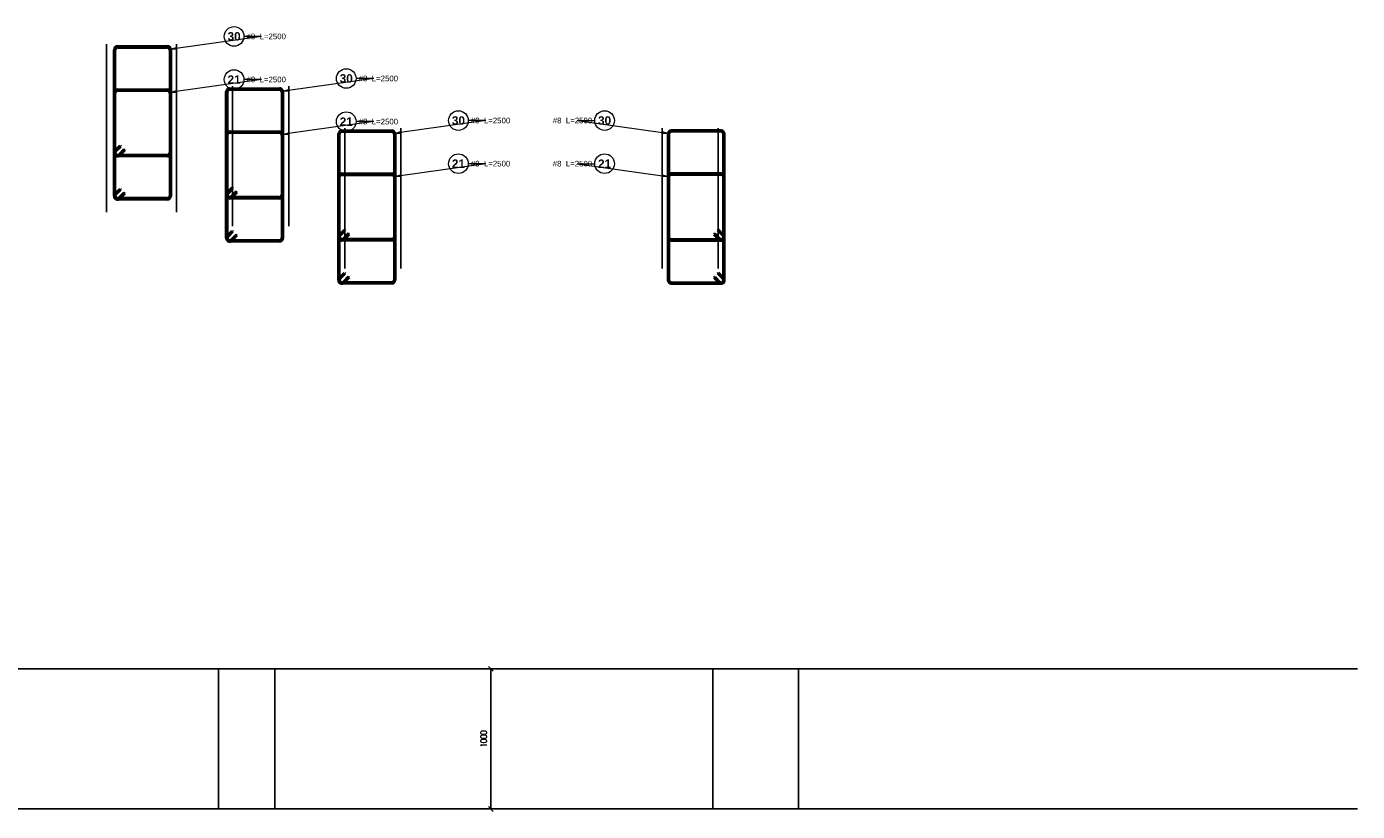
# Model space of a CAD drawing. Extents: x 40861 to 114399, y -71497 to -5875.
# Tile 31 of 45: x 77446 to 86937, y -11812 to -6215. Entities that reach past the tile are written whole.
import ezdxf

# ---------------------------------------------------------------- set-up
doc = ezdxf.new("R2010")
doc.units = 0
doc.header["$LTSCALE"] = 10
doc.header["$MEASUREMENT"] = 0
doc.layers.add('P-Wymiar', color=254, linetype='Continuous', lineweight=9)
doc.layers.add('RCAD_kształt pręta', color=7, linetype='Continuous')
doc.layers.add('RCAD_opis kształtu pręta', color=7, linetype='Continuous')
doc.styles.add('ROMANS', font='romans.shx', dxfattribs={"width": 0.7})
doc.styles.add('style1', font='arial.ttf')
doc.styles.add('style3', font='arialbd.ttf')
doc.dimstyles.new('A25', dxfattribs={"dimscale": 27, "dimtxt": 1.75, "dimasz": 0.05, "dimexe": 0, "dimexo": 0, "dimgap": 1, "dimtad": 1, "dimdec": 4, "dimrnd": 1, "dimdsep": 46, "dimtxsty": 'ROMANS', "dimblk": '[[[[[[[[', "dimcen": 2, "dimdle": 2, "dimse1": 1, "dimse2": 1, "dimclrd": 256, "dimclrt": 1, "dimadec": 0, "dimazin": 0, "dimtfac": 1, "dimtdec": 4, "dimtix": 1, "dimtmove": 2, "dimatfit": 3, "dimldrblk": '[[[[[[[[', "dimfxl": 0, "dimtvp": 0.6, "dimtolj": 1, "dimlwd": -1, "dimarcsym": 0})

# ---------------------------------------------------------------- blocks, each defined once
blk = doc.blocks.new('[[[[[[[[')
at = {"layer": 'P-Wymiar'}
for p, q in [((-12.7, -12.7), (12.7, 12.7)), ((0, 0), (-4.6, 0)), ((0, 18), (0, -18))]:
    blk.add_line(p, q, dxfattribs=at)
blk = doc.blocks.new('*D558')
at = {"layer": 'Defpoints', "color": 0}
for p in [(80386.2, -10794.8), (80756.5, -10794.8), (80386.2, -11794.8)]:
    blk.add_point(p, dxfattribs=at)
at = {"layer": 'RCAD_kształt pręta', "transparency": 16777216}
blk.add_line((80756.5, -11793.5), (80756.5, -10796.2), dxfattribs=at)
at = {"layer": 'RCAD_kształt pręta', "transparency": 16777216, "xscale": 1.35, "yscale": 1.35, "zscale": 1.35}
for p, rotation in [((80756.5, -10794.8), 90), ((80756.5, -11794.8), 270)]:
    blk.add_blockref('[[[[[[[[', p, dxfattribs=dict(at, rotation=rotation))
at = {"layer": 'RCAD_kształt pręta', "color": 1, "transparency": 16777216, "insert": (80705.9, -11294.8), "char_height": 47.25, "attachment_point": 5, "rotation": 90, "style": 'ROMANS'}
blk.add_mtext('\\A1;1000', dxfattribs=at)

msp = doc.modelspace()

# ---------------------------------------------------------------- hatches: boundary and pattern name
at = {"layer": 'RCAD_kształt pręta', "lineweight": 40, "true_color": 0x919191}
h = msp.add_hatch(color=252, dxfattribs=at)
edge = h.paths.add_edge_path(flags=0)
edge.add_line((78093.82773, -6355.2342), (78093.82773, -6363.2342))
edge.add_arc((78093.82773, -6379.2342), 16, 90, 180)
edge.add_line((78077.82773, -6379.2342), (78069.82773, -6379.2342))
edge.add_arc((78093.82773, -6379.2342), 24, 450, 540, ccw=False)
for points in [[(78093.82773, -6363.2342), (78093.82773, -6355.2342), (78450.37104, -6355.2342), (78450.37104, -6363.2342)], [(78077.82773, -7115.40975), (78069.82773, -7115.40975), (78069.82773, -6379.2342), (78077.82773, -6379.2342)], [(78466.37104, -6379.2342), (78474.37104, -6379.2342), (78474.37104, -7115.40975), (78466.37104, -7115.40975)], [(78077.82773, -7423.09808), (78069.82773, -7423.09808), (78069.82773, -6686.92253), (78077.82773, -6686.92253)], [(78093.82773, -6670.92253), (78093.82773, -6662.92253), (78450.37104, -6662.92253), (78450.37104, -6670.92253)], [(78466.37104, -6686.92253), (78474.37104, -6686.92253), (78474.37104, -7423.09808), (78466.37104, -7423.09808)], [(78877.82773, -7415.40975), (78869.82773, -7415.40975), (78869.82773, -6679.2342), (78877.82773, -6679.2342)], [(78893.82773, -6663.2342), (78893.82773, -6655.2342), (79250.37104, -6655.2342), (79250.37104, -6663.2342)], [(79266.37104, -6679.2342), (79274.37104, -6679.2342), (79274.37104, -7415.40975), (79266.37104, -7415.40975)], [(78877.82773, -7723.09808), (78869.82773, -7723.09808), (78869.82773, -6986.92253), (78877.82773, -6986.92253)], [(78893.82773, -6970.92253), (78893.82773, -6962.92253), (79250.37104, -6962.92253), (79250.37104, -6970.92253)], [(79266.37104, -6986.92253), (79274.37104, -6986.92253), (79274.37104, -7723.09808), (79266.37104, -7723.09808)], [(79677.82773, -7715.40975), (79669.82773, -7715.40975), (79669.82773, -6979.2342), (79677.82773, -6979.2342)], [(79693.82773, -6963.2342), (79693.82773, -6955.2342), (80050.37104, -6955.2342), (80050.37104, -6963.2342)], [(80066.37104, -6979.2342), (80074.37104, -6979.2342), (80074.37104, -7715.40975), (80066.37104, -7715.40975)], [(82019.69561, -6979.2342), (82027.69561, -6979.2342), (82027.69561, -7715.40975), (82019.69561, -7715.40975)], [(82400.23892, -6955.2342), (82400.23892, -6963.2342), (82043.69561, -6963.2342), (82043.69561, -6955.2342)], [(82424.23892, -7715.40975), (82416.23892, -7715.40975), (82416.23892, -6979.2342), (82424.23892, -6979.2342)], [(78082.51402, -7104.09604), (78076.85717, -7098.43919), (78112.21251, -7063.08385), (78117.86936, -7068.7407)], [(78140.49678, -7091.36812), (78146.15363, -7097.02497), (78110.79829, -7132.38031), (78105.14144, -7126.72346)], [(78450.37104, -7131.40975), (78450.37104, -7139.40975), (78093.82773, -7139.40975), (78093.82773, -7131.40975)], [(79677.82773, -8023.09808), (79669.82773, -8023.09808), (79669.82773, -7286.92253), (79677.82773, -7286.92253)], [(79693.82773, -7270.92253), (79693.82773, -7262.92253), (80050.37104, -7262.92253), (80050.37104, -7270.92253)], [(80066.37104, -7286.92253), (80074.37104, -7286.92253), (80074.37104, -8023.09808), (80066.37104, -8023.09808)], [(82019.69561, -7286.92253), (82027.69561, -7286.92253), (82027.69561, -8023.09808), (82019.69561, -8023.09808)], [(82400.23892, -7262.92253), (82400.23892, -7270.92253), (82043.69561, -7270.92253), (82043.69561, -7262.92253)], [(82424.23892, -8023.09808), (82416.23892, -8023.09808), (82416.23892, -7286.92253), (82424.23892, -7286.92253)], [(78082.51402, -7411.78437), (78076.85717, -7406.12752), (78112.21251, -7370.77218), (78117.86936, -7376.42903)], [(78140.49678, -7399.05645), (78146.15363, -7404.7133), (78110.79829, -7440.06864), (78105.14144, -7434.41179)], [(78882.51402, -7404.09604), (78876.85717, -7398.43919), (78912.21251, -7363.08385), (78917.86936, -7368.7407)], [(78940.49678, -7391.36812), (78946.15363, -7397.02497), (78910.79829, -7432.38031), (78905.14144, -7426.72346)], [(78450.37104, -7439.09808), (78450.37104, -7447.09808), (78093.82773, -7447.09808), (78093.82773, -7439.09808)], [(79250.37104, -7431.40975), (79250.37104, -7439.40975), (78893.82773, -7439.40975), (78893.82773, -7431.40975)], [(78882.51402, -7711.78437), (78876.85717, -7706.12752), (78912.21251, -7670.77218), (78917.86936, -7676.42903)], [(79682.51402, -7704.09604), (79676.85717, -7698.43919), (79712.21251, -7663.08385), (79717.86936, -7668.7407)], [(82417.20948, -7698.43919), (82411.55262, -7704.09604), (82376.19729, -7668.7407), (82381.85414, -7663.08385)], [(79250.37104, -7739.09808), (79250.37104, -7747.09808), (78893.82773, -7747.09808), (78893.82773, -7739.09808)], [(78940.49678, -7699.05645), (78946.15363, -7704.7133), (78910.79829, -7740.06864), (78905.14144, -7734.41179)], [(80050.37104, -7731.40975), (80050.37104, -7739.40975), (79693.82773, -7739.40975), (79693.82773, -7731.40975)], [(79740.49678, -7691.36812), (79746.15363, -7697.02497), (79710.79829, -7732.38031), (79705.14144, -7726.72346)], [(82043.69561, -7739.40975), (82043.69561, -7731.40975), (82400.23892, -7731.40975), (82400.23892, -7739.40975)], [(82347.91301, -7697.02497), (82353.56987, -7691.36812), (82388.92521, -7726.72346), (82383.26835, -7732.38031)], [(79682.51402, -8011.78437), (79676.85717, -8006.12752), (79712.21251, -7970.77218), (79717.86936, -7976.42903)], [(82417.20948, -8006.12752), (82411.55262, -8011.78437), (82376.19729, -7976.42903), (82381.85414, -7970.77218)], [(80050.37104, -8039.09808), (80050.37104, -8047.09808), (79693.82773, -8047.09808), (79693.82773, -8039.09808)], [(79740.49678, -7999.05645), (79746.15363, -8004.7133), (79710.79829, -8040.06864), (79705.14144, -8034.41179)], [(82043.69561, -8047.09808), (82043.69561, -8039.09808), (82400.23892, -8039.09808), (82400.23892, -8047.09808)], [(82347.91301, -8004.7133), (82353.56987, -7999.05645), (82388.92521, -8034.41179), (82383.26835, -8040.06864)]]:
    msp.add_hatch(color=252, dxfattribs=at).paths.add_polyline_path(points, flags=0)
h = msp.add_hatch(color=252, dxfattribs=at)
edge = h.paths.add_edge_path(flags=0)
edge.add_line((78474.37104, -6379.2342), (78466.37104, -6379.2342))
edge.add_arc((78450.37104, -6379.2342), 16, 0, 90)
edge.add_line((78450.37104, -6363.2342), (78450.37104, -6355.2342))
edge.add_arc((78450.37104, -6379.2342), 24, 360, 450, ccw=False)
h = msp.add_hatch(color=252, dxfattribs=at)
edge = h.paths.add_edge_path(flags=0)
edge.add_line((78093.82773, -6662.92253), (78093.82773, -6670.92253))
edge.add_arc((78093.82773, -6686.92253), 16, 90, 180)
edge.add_line((78077.82773, -6686.92253), (78069.82773, -6686.92253))
edge.add_arc((78093.82773, -6686.92253), 24, 450, 540, ccw=False)
h = msp.add_hatch(color=252, dxfattribs=at)
edge = h.paths.add_edge_path(flags=0)
edge.add_line((78474.37104, -6686.92253), (78466.37104, -6686.92253))
edge.add_arc((78450.37104, -6686.92253), 16, 0, 90)
edge.add_line((78450.37104, -6670.92253), (78450.37104, -6662.92253))
edge.add_arc((78450.37104, -6686.92253), 24, 360, 450, ccw=False)
h = msp.add_hatch(color=252, dxfattribs=at)
edge = h.paths.add_edge_path(flags=0)
edge.add_line((78893.82773, -6655.2342), (78893.82773, -6663.2342))
edge.add_arc((78893.82773, -6679.2342), 16, 90, 180)
edge.add_line((78877.82773, -6679.2342), (78869.82773, -6679.2342))
edge.add_arc((78893.82773, -6679.2342), 24, 450, 540, ccw=False)
h = msp.add_hatch(color=252, dxfattribs=at)
edge = h.paths.add_edge_path(flags=0)
edge.add_line((79274.37104, -6679.2342), (79266.37104, -6679.2342))
edge.add_arc((79250.37104, -6679.2342), 16, 0, 90)
edge.add_line((79250.37104, -6663.2342), (79250.37104, -6655.2342))
edge.add_arc((79250.37104, -6679.2342), 24, 360, 450, ccw=False)
h = msp.add_hatch(color=252, dxfattribs=at)
edge = h.paths.add_edge_path(flags=0)
edge.add_line((78893.82773, -6962.92253), (78893.82773, -6970.92253))
edge.add_arc((78893.82773, -6986.92253), 16, 90, 180)
edge.add_line((78877.82773, -6986.92253), (78869.82773, -6986.92253))
edge.add_arc((78893.82773, -6986.92253), 24, 450, 540, ccw=False)
h = msp.add_hatch(color=252, dxfattribs=at)
edge = h.paths.add_edge_path(flags=0)
edge.add_line((79274.37104, -6986.92253), (79266.37104, -6986.92253))
edge.add_arc((79250.37104, -6986.92253), 16, 0, 90)
edge.add_line((79250.37104, -6970.92253), (79250.37104, -6962.92253))
edge.add_arc((79250.37104, -6986.92253), 24, 360, 450, ccw=False)
h = msp.add_hatch(color=252, dxfattribs=at)
edge = h.paths.add_edge_path(flags=0)
edge.add_line((79693.82773, -6955.2342), (79693.82773, -6963.2342))
edge.add_arc((79693.82773, -6979.2342), 16, 90, 180)
edge.add_line((79677.82773, -6979.2342), (79669.82773, -6979.2342))
edge.add_arc((79693.82773, -6979.2342), 24, 450, 540, ccw=False)
h = msp.add_hatch(color=252, dxfattribs=at)
edge = h.paths.add_edge_path(flags=0)
edge.add_line((80074.37104, -6979.2342), (80066.37104, -6979.2342))
edge.add_arc((80050.37104, -6979.2342), 16, 0, 90)
edge.add_line((80050.37104, -6963.2342), (80050.37104, -6955.2342))
edge.add_arc((80050.37104, -6979.2342), 24, 360, 450, ccw=False)
h = msp.add_hatch(color=252, dxfattribs=at)
edge = h.paths.add_edge_path(flags=0)
edge.add_line((82043.69561, -6955.2342), (82043.69561, -6963.2342))
edge.add_arc((82043.69561, -6979.2342), 16, 90, 180)
edge.add_line((82027.69561, -6979.2342), (82019.69561, -6979.2342))
edge.add_arc((82043.69561, -6979.2342), 24, 450, 540, ccw=False)
h = msp.add_hatch(color=252, dxfattribs=at)
edge = h.paths.add_edge_path(flags=0)
edge.add_line((82424.23892, -6979.2342), (82416.23892, -6979.2342))
edge.add_arc((82400.23892, -6979.2342), 16, 0, 90)
edge.add_line((82400.23892, -6963.2342), (82400.23892, -6955.2342))
edge.add_arc((82400.23892, -6979.2342), 24, 360, 450, ccw=False)
h = msp.add_hatch(color=252, dxfattribs=at)
edge = h.paths.add_edge_path(flags=0)
edge.add_line((78076.85717, -7098.43919), (78082.51402, -7104.09604))
edge.add_arc((78093.82773, -7115.40975), 16, -225, -90)
edge.add_line((78093.82773, -7131.40975), (78093.82773, -7139.40975))
edge.add_arc((78093.82773, -7115.40975), 24, 135, 270, ccw=False)
h = msp.add_hatch(color=252, dxfattribs=at)
edge = h.paths.add_edge_path(flags=0)
edge.add_line((78069.82773, -7115.40975), (78077.82773, -7115.40975))
edge.add_arc((78093.82773, -7115.40975), 16, -180, -45)
edge.add_line((78105.14144, -7126.72346), (78110.79829, -7132.38031))
edge.add_arc((78093.82773, -7115.40975), 24, 180, 315, ccw=False)
h = msp.add_hatch(color=252, dxfattribs=at)
edge = h.paths.add_edge_path(flags=0)
edge.add_line((78450.37104, -7139.40975), (78450.37104, -7131.40975))
edge.add_arc((78450.37104, -7115.40975), 16, -90, 0)
edge.add_line((78466.37104, -7115.40975), (78474.37104, -7115.40975))
edge.add_arc((78450.37104, -7115.40975), 24, 270, 360, ccw=False)
h = msp.add_hatch(color=252, dxfattribs=at)
edge = h.paths.add_edge_path(flags=0)
edge.add_line((79693.82773, -7262.92253), (79693.82773, -7270.92253))
edge.add_arc((79693.82773, -7286.92253), 16, 90, 180)
edge.add_line((79677.82773, -7286.92253), (79669.82773, -7286.92253))
edge.add_arc((79693.82773, -7286.92253), 24, 450, 540, ccw=False)
h = msp.add_hatch(color=252, dxfattribs=at)
edge = h.paths.add_edge_path(flags=0)
edge.add_line((80074.37104, -7286.92253), (80066.37104, -7286.92253))
edge.add_arc((80050.37104, -7286.92253), 16, 0, 90)
edge.add_line((80050.37104, -7270.92253), (80050.37104, -7262.92253))
edge.add_arc((80050.37104, -7286.92253), 24, 360, 450, ccw=False)
h = msp.add_hatch(color=252, dxfattribs=at)
edge = h.paths.add_edge_path(flags=0)
edge.add_line((82043.69561, -7262.92253), (82043.69561, -7270.92253))
edge.add_arc((82043.69561, -7286.92253), 16, 90, 180)
edge.add_line((82027.69561, -7286.92253), (82019.69561, -7286.92253))
edge.add_arc((82043.69561, -7286.92253), 24, 450, 540, ccw=False)
h = msp.add_hatch(color=252, dxfattribs=at)
edge = h.paths.add_edge_path(flags=0)
edge.add_line((82424.23892, -7286.92253), (82416.23892, -7286.92253))
edge.add_arc((82400.23892, -7286.92253), 16, 0, 90)
edge.add_line((82400.23892, -7270.92253), (82400.23892, -7262.92253))
edge.add_arc((82400.23892, -7286.92253), 24, 360, 450, ccw=False)
h = msp.add_hatch(color=252, dxfattribs=at)
edge = h.paths.add_edge_path(flags=0)
edge.add_line((78876.85717, -7398.43919), (78882.51402, -7404.09604))
edge.add_arc((78893.82773, -7415.40975), 16, -225, -90)
edge.add_line((78893.82773, -7431.40975), (78893.82773, -7439.40975))
edge.add_arc((78893.82773, -7415.40975), 24, 135, 270, ccw=False)
h = msp.add_hatch(color=252, dxfattribs=at)
edge = h.paths.add_edge_path(flags=0)
edge.add_line((78076.85717, -7406.12752), (78082.51402, -7411.78437))
edge.add_arc((78093.82773, -7423.09808), 16, -225, -90)
edge.add_line((78093.82773, -7439.09808), (78093.82773, -7447.09808))
edge.add_arc((78093.82773, -7423.09808), 24, 135, 270, ccw=False)
h = msp.add_hatch(color=252, dxfattribs=at)
edge = h.paths.add_edge_path(flags=0)
edge.add_line((78069.82773, -7423.09808), (78077.82773, -7423.09808))
edge.add_arc((78093.82773, -7423.09808), 16, -180, -45)
edge.add_line((78105.14144, -7434.41179), (78110.79829, -7440.06864))
edge.add_arc((78093.82773, -7423.09808), 24, 180, 315, ccw=False)
h = msp.add_hatch(color=252, dxfattribs=at)
edge = h.paths.add_edge_path(flags=0)
edge.add_line((78450.37104, -7447.09808), (78450.37104, -7439.09808))
edge.add_arc((78450.37104, -7423.09808), 16, -90, 0)
edge.add_line((78466.37104, -7423.09808), (78474.37104, -7423.09808))
edge.add_arc((78450.37104, -7423.09808), 24, 270, 360, ccw=False)
h = msp.add_hatch(color=252, dxfattribs=at)
edge = h.paths.add_edge_path(flags=0)
edge.add_line((78869.82773, -7415.40975), (78877.82773, -7415.40975))
edge.add_arc((78893.82773, -7415.40975), 16, -180, -45)
edge.add_line((78905.14144, -7426.72346), (78910.79829, -7432.38031))
edge.add_arc((78893.82773, -7415.40975), 24, 180, 315, ccw=False)
h = msp.add_hatch(color=252, dxfattribs=at)
edge = h.paths.add_edge_path(flags=0)
edge.add_line((79250.37104, -7439.40975), (79250.37104, -7431.40975))
edge.add_arc((79250.37104, -7415.40975), 16, -90, 0)
edge.add_line((79266.37104, -7415.40975), (79274.37104, -7415.40975))
edge.add_arc((79250.37104, -7415.40975), 24, 270, 360, ccw=False)
h = msp.add_hatch(color=252, dxfattribs=at)
edge = h.paths.add_edge_path(flags=0)
edge.add_line((78876.85717, -7706.12752), (78882.51402, -7711.78437))
edge.add_arc((78893.82773, -7723.09808), 16, -225, -90)
edge.add_line((78893.82773, -7739.09808), (78893.82773, -7747.09808))
edge.add_arc((78893.82773, -7723.09808), 24, 135, 270, ccw=False)
h = msp.add_hatch(color=252, dxfattribs=at)
edge = h.paths.add_edge_path(flags=0)
edge.add_line((78869.82773, -7723.09808), (78877.82773, -7723.09808))
edge.add_arc((78893.82773, -7723.09808), 16, -180, -45)
edge.add_line((78905.14144, -7734.41179), (78910.79829, -7740.06864))
edge.add_arc((78893.82773, -7723.09808), 24, 180, 315, ccw=False)
h = msp.add_hatch(color=252, dxfattribs=at)
edge = h.paths.add_edge_path(flags=0)
edge.add_line((79250.37104, -7747.09808), (79250.37104, -7739.09808))
edge.add_arc((79250.37104, -7723.09808), 16, -90, 0)
edge.add_line((79266.37104, -7723.09808), (79274.37104, -7723.09808))
edge.add_arc((79250.37104, -7723.09808), 24, 270, 360, ccw=False)
h = msp.add_hatch(color=252, dxfattribs=at)
edge = h.paths.add_edge_path(flags=0)
edge.add_line((79676.85717, -7698.43919), (79682.51402, -7704.09604))
edge.add_arc((79693.82773, -7715.40975), 16, -225, -90)
edge.add_line((79693.82773, -7731.40975), (79693.82773, -7739.40975))
edge.add_arc((79693.82773, -7715.40975), 24, 135, 270, ccw=False)
h = msp.add_hatch(color=252, dxfattribs=at)
edge = h.paths.add_edge_path(flags=0)
edge.add_line((79669.82773, -7715.40975), (79677.82773, -7715.40975))
edge.add_arc((79693.82773, -7715.40975), 16, -180, -45)
edge.add_line((79705.14144, -7726.72346), (79710.79829, -7732.38031))
edge.add_arc((79693.82773, -7715.40975), 24, 180, 315, ccw=False)
h = msp.add_hatch(color=252, dxfattribs=at)
edge = h.paths.add_edge_path(flags=0)
edge.add_line((80050.37104, -7739.40975), (80050.37104, -7731.40975))
edge.add_arc((80050.37104, -7715.40975), 16, -90, 0)
edge.add_line((80066.37104, -7715.40975), (80074.37104, -7715.40975))
edge.add_arc((80050.37104, -7715.40975), 24, 270, 360, ccw=False)
h = msp.add_hatch(color=252, dxfattribs=at)
edge = h.paths.add_edge_path(flags=0)
edge.add_line((82019.69561, -7715.40975), (82027.69561, -7715.40975))
edge.add_arc((82043.69561, -7715.40975), 16, -180, -90)
edge.add_line((82043.69561, -7731.40975), (82043.69561, -7739.40975))
edge.add_arc((82043.69561, -7715.40975), 24, 180, 270, ccw=False)
h = msp.add_hatch(color=252, dxfattribs=at)
edge = h.paths.add_edge_path(flags=0)
edge.add_line((82383.26835, -7732.38031), (82388.92521, -7726.72346))
edge.add_arc((82400.23892, -7715.40975), 16, -135, 0)
edge.add_line((82416.23892, -7715.40975), (82424.23892, -7715.40975))
edge.add_arc((82400.23892, -7715.40975), 24, 225, 360, ccw=False)
h = msp.add_hatch(color=252, dxfattribs=at)
edge = h.paths.add_edge_path(flags=0)
edge.add_line((82400.23892, -7739.40975), (82400.23892, -7731.40975))
edge.add_arc((82400.23892, -7715.40975), 16, -90, 45)
edge.add_line((82411.55262, -7704.09604), (82417.20948, -7698.43919))
edge.add_arc((82400.23892, -7715.40975), 24, 270, 405, ccw=False)
h = msp.add_hatch(color=252, dxfattribs=at)
edge = h.paths.add_edge_path(flags=0)
edge.add_line((79676.85717, -8006.12752), (79682.51402, -8011.78437))
edge.add_arc((79693.82773, -8023.09808), 16, -225, -90)
edge.add_line((79693.82773, -8039.09808), (79693.82773, -8047.09808))
edge.add_arc((79693.82773, -8023.09808), 24, 135, 270, ccw=False)
h = msp.add_hatch(color=252, dxfattribs=at)
edge = h.paths.add_edge_path(flags=0)
edge.add_line((79669.82773, -8023.09808), (79677.82773, -8023.09808))
edge.add_arc((79693.82773, -8023.09808), 16, -180, -45)
edge.add_line((79705.14144, -8034.41179), (79710.79829, -8040.06864))
edge.add_arc((79693.82773, -8023.09808), 24, 180, 315, ccw=False)
h = msp.add_hatch(color=252, dxfattribs=at)
edge = h.paths.add_edge_path(flags=0)
edge.add_line((80050.37104, -8047.09808), (80050.37104, -8039.09808))
edge.add_arc((80050.37104, -8023.09808), 16, -90, 0)
edge.add_line((80066.37104, -8023.09808), (80074.37104, -8023.09808))
edge.add_arc((80050.37104, -8023.09808), 24, 270, 360, ccw=False)
h = msp.add_hatch(color=252, dxfattribs=at)
edge = h.paths.add_edge_path(flags=0)
edge.add_line((82019.69561, -8023.09808), (82027.69561, -8023.09808))
edge.add_arc((82043.69561, -8023.09808), 16, -180, -90)
edge.add_line((82043.69561, -8039.09808), (82043.69561, -8047.09808))
edge.add_arc((82043.69561, -8023.09808), 24, 180, 270, ccw=False)
h = msp.add_hatch(color=252, dxfattribs=at)
edge = h.paths.add_edge_path(flags=0)
edge.add_line((82383.26835, -8040.06864), (82388.92521, -8034.41179))
edge.add_arc((82400.23892, -8023.09808), 16, -135, 0)
edge.add_line((82416.23892, -8023.09808), (82424.23892, -8023.09808))
edge.add_arc((82400.23892, -8023.09808), 24, 225, 360, ccw=False)
h = msp.add_hatch(color=252, dxfattribs=at)
edge = h.paths.add_edge_path(flags=0)
edge.add_line((82400.23892, -8047.09808), (82400.23892, -8039.09808))
edge.add_arc((82400.23892, -8023.09808), 16, -90, 45)
edge.add_line((82411.55262, -8011.78437), (82417.20948, -8006.12752))
edge.add_arc((82400.23892, -8023.09808), 24, 270, 405, ccw=False)

# ---------------------------------------------------------------- linework, layer by layer
for points in [[(78015.41277, -6338.9265), (78015.41277, -7538.9265)], [(78515.41277, -7538.9265), (78515.41277, -6338.9265)], [(78915.41277, -6638.9265), (78915.41277, -7638.9265)], [(79315.41277, -7638.9265), (79315.41277, -6638.9265)], [(79715.41277, -6938.9265), (79715.41277, -7938.9265)], [(80115.41277, -7938.9265), (80115.41277, -6938.9265)], [(81978.65388, -7938.9265), (81978.65388, -6938.9265)], [(82378.65388, -6938.9265), (82378.65388, -7938.9265)], [(75415.41277, -9518.8171), (75415.41277, -11794.82027), (86937.48115, -11794.82027)], [(77215.41277, -9809.87367), (77215.41277, -10794.82027), (86937.48115, -10794.82027)], [(78815.41277, -10794.82027), (78815.41277, -11794.82027)], [(79215.41277, -11794.82027), (79215.41277, -10794.82027)], [(82340.39816, -11794.82027), (82340.39816, -10794.82027)], [(82950.43581, -10794.82027), (82950.43581, -11794.82027)]]:
    msp.add_lwpolyline(points)
at = {"layer": 'RCAD_kształt pręta', "color": 4, "lineweight": 40}
for p, q in [((78093.82773, -6355.2342), (78450.37104, -6355.2342)), ((78069.82773, -7115.40975), (78069.82773, -6379.2342)), ((78077.82773, -7115.40975), (78077.82773, -6379.2342)), ((78093.82773, -6363.2342), (78450.37104, -6363.2342)), ((78466.37104, -6379.2342), (78466.37104, -7115.40975)), ((78474.37104, -6379.2342), (78474.37104, -7115.40975)), ((78069.82773, -7423.09808), (78069.82773, -6686.92253)), ((78077.82773, -7423.09808), (78077.82773, -6686.92253)), ((78093.82773, -6662.92253), (78450.37104, -6662.92253)), ((78093.82773, -6670.92253), (78450.37104, -6670.92253)), ((78466.37104, -6686.92253), (78466.37104, -7423.09808)), ((78474.37104, -6686.92253), (78474.37104, -7423.09808)), ((78869.82773, -7415.40975), (78869.82773, -6679.2342)), ((78877.82773, -7415.40975), (78877.82773, -6679.2342)), ((78893.82773, -6655.2342), (79250.37104, -6655.2342)), ((78893.82773, -6663.2342), (79250.37104, -6663.2342)), ((79266.37104, -6679.2342), (79266.37104, -7415.40975)), ((79274.37104, -6679.2342), (79274.37104, -7415.40975)), ((78869.82773, -7723.09808), (78869.82773, -6986.92253)), ((78877.82773, -7723.09808), (78877.82773, -6986.92253)), ((78893.82773, -6962.92253), (79250.37104, -6962.92253)), ((78893.82773, -6970.92253), (79250.37104, -6970.92253)), ((79266.37104, -6986.92253), (79266.37104, -7723.09808)), ((79274.37104, -6986.92253), (79274.37104, -7723.09808)), ((79669.82773, -7715.40975), (79669.82773, -6979.2342)), ((79677.82773, -7715.40975), (79677.82773, -6979.2342)), ((79693.82773, -6955.2342), (80050.37104, -6955.2342)), ((79693.82773, -6963.2342), (80050.37104, -6963.2342)), ((80066.37104, -6979.2342), (80066.37104, -7715.40975)), ((80074.37104, -6979.2342), (80074.37104, -7715.40975)), ((82019.69561, -6979.2342), (82019.69561, -7715.40975)), ((82027.69561, -6979.2342), (82027.69561, -7715.40975)), ((82400.23892, -6955.2342), (82043.69561, -6955.2342)), ((82400.23892, -6963.2342), (82043.69561, -6963.2342)), ((82416.23892, -7715.40975), (82416.23892, -6979.2342)), ((82424.23892, -7715.40975), (82424.23892, -6979.2342)), ((78076.85717, -7098.43919), (78112.21251, -7063.08385)), ((78082.51402, -7104.09604), (78117.86936, -7068.7407)), ((78140.49678, -7091.36812), (78105.14144, -7126.72346)), ((78146.15363, -7097.02497), (78110.79829, -7132.38031)), ((78112.21251, -7063.08385), (78117.86936, -7068.7407)), ((78146.15363, -7097.02497), (78140.49678, -7091.36812)), ((78450.37104, -7131.40975), (78093.82773, -7131.40975)), ((78450.37104, -7139.40975), (78093.82773, -7139.40975)), ((79669.82773, -8023.09808), (79669.82773, -7286.92253)), ((79677.82773, -8023.09808), (79677.82773, -7286.92253)), ((79693.82773, -7262.92253), (80050.37104, -7262.92253)), ((79693.82773, -7270.92253), (80050.37104, -7270.92253)), ((80066.37104, -7286.92253), (80066.37104, -8023.09808)), ((80074.37104, -7286.92253), (80074.37104, -8023.09808)), ((82019.69561, -7286.92253), (82019.69561, -8023.09808)), ((82027.69561, -7286.92253), (82027.69561, -8023.09808)), ((82400.23892, -7262.92253), (82043.69561, -7262.92253)), ((82400.23892, -7270.92253), (82043.69561, -7270.92253)), ((82416.23892, -8023.09808), (82416.23892, -7286.92253)), ((82424.23892, -8023.09808), (82424.23892, -7286.92253)), ((78076.85717, -7406.12752), (78112.21251, -7370.77218)), ((78082.51402, -7411.78437), (78117.86936, -7376.42903)), ((78140.49678, -7399.05645), (78105.14144, -7434.41179)), ((78112.21251, -7370.77218), (78117.86936, -7376.42903)), ((78146.15363, -7404.7133), (78140.49678, -7399.05645)), ((78876.85717, -7398.43919), (78912.21251, -7363.08385)), ((78882.51402, -7404.09604), (78917.86936, -7368.7407)), ((78940.49678, -7391.36812), (78905.14144, -7426.72346)), ((78946.15363, -7397.02497), (78910.79829, -7432.38031)), ((78912.21251, -7363.08385), (78917.86936, -7368.7407)), ((78946.15363, -7397.02497), (78940.49678, -7391.36812)), ((78450.37104, -7439.09808), (78093.82773, -7439.09808)), ((78450.37104, -7447.09808), (78093.82773, -7447.09808)), ((78146.15363, -7404.7133), (78110.79829, -7440.06864)), ((79250.37104, -7431.40975), (78893.82773, -7431.40975)), ((79250.37104, -7439.40975), (78893.82773, -7439.40975)), ((78876.85717, -7706.12752), (78912.21251, -7670.77218)), ((78882.51402, -7711.78437), (78917.86936, -7676.42903)), ((78912.21251, -7670.77218), (78917.86936, -7676.42903)), ((79676.85717, -7698.43919), (79712.21251, -7663.08385)), ((79682.51402, -7704.09604), (79717.86936, -7668.7407)), ((79712.21251, -7663.08385), (79717.86936, -7668.7407)), ((82376.19729, -7668.7407), (82381.85414, -7663.08385)), ((82411.55262, -7704.09604), (82376.19729, -7668.7407)), ((82417.20948, -7698.43919), (82381.85414, -7663.08385)), ((79250.37104, -7739.09808), (78893.82773, -7739.09808)), ((79250.37104, -7747.09808), (78893.82773, -7747.09808)), ((78940.49678, -7699.05645), (78905.14144, -7734.41179)), ((78946.15363, -7704.7133), (78910.79829, -7740.06864)), ((78946.15363, -7704.7133), (78940.49678, -7699.05645)), ((80050.37104, -7731.40975), (79693.82773, -7731.40975)), ((80050.37104, -7739.40975), (79693.82773, -7739.40975)), ((79740.49678, -7691.36812), (79705.14144, -7726.72346)), ((79746.15363, -7697.02497), (79710.79829, -7732.38031)), ((79746.15363, -7697.02497), (79740.49678, -7691.36812)), ((82043.69561, -7731.40975), (82400.23892, -7731.40975)), ((82043.69561, -7739.40975), (82400.23892, -7739.40975)), ((82353.56987, -7691.36812), (82347.91301, -7697.02497)), ((82347.91301, -7697.02497), (82383.26835, -7732.38031)), ((82353.56987, -7691.36812), (82388.92521, -7726.72346)), ((79676.85717, -8006.12752), (79712.21251, -7970.77218)), ((79712.21251, -7970.77218), (79717.86936, -7976.42903)), ((82376.19729, -7976.42903), (82381.85414, -7970.77218)), ((82417.20948, -8006.12752), (82381.85414, -7970.77218)), ((79682.51402, -8011.78437), (79717.86936, -7976.42903)), ((80050.37104, -8039.09808), (79693.82773, -8039.09808)), ((80050.37104, -8047.09808), (79693.82773, -8047.09808)), ((79740.49678, -7999.05645), (79705.14144, -8034.41179)), ((79746.15363, -8004.7133), (79710.79829, -8040.06864)), ((79746.15363, -8004.7133), (79740.49678, -7999.05645)), ((82043.69561, -8039.09808), (82400.23892, -8039.09808)), ((82043.69561, -8047.09808), (82400.23892, -8047.09808)), ((82353.56987, -7999.05645), (82347.91301, -8004.7133)), ((82347.91301, -8004.7133), (82383.26835, -8040.06864)), ((82353.56987, -7999.05645), (82388.92521, -8034.41179)), ((82411.55262, -8011.78437), (82376.19729, -7976.42903))]:
    msp.add_line(p, q, dxfattribs=at)
for centre, radius, start, end in [((78093.82773, -6379.2342), 24, 90, 180), ((78450.37104, -6379.2342), 24, 0, 90), ((78093.82773, -6379.2342), 16, 90, 180), ((78450.37104, -6379.2342), 16, 0, 90), ((78093.82773, -6686.92253), 24, 90, 180), ((78093.82773, -6686.92253), 16, 90, 180), ((78450.37104, -6686.92253), 24, 0, 90), ((78450.37104, -6686.92253), 16, 0, 90), ((78893.82773, -6679.2342), 24, 90, 180), ((78893.82773, -6679.2342), 16, 90, 180), ((79250.37104, -6679.2342), 24, 0, 90), ((79250.37104, -6679.2342), 16, 0, 90), ((78893.82773, -6986.92253), 24, 90, 180), ((78893.82773, -6986.92253), 16, 90, 180), ((79250.37104, -6986.92253), 24, 0, 90), ((79250.37104, -6986.92253), 16, 0, 90), ((79693.82773, -6979.2342), 24, 90, 180), ((79693.82773, -6979.2342), 16, 90, 180), ((80050.37104, -6979.2342), 24, 0, 90), ((80050.37104, -6979.2342), 16, 0, 90), ((82043.69561, -6979.2342), 24, 90, 180), ((82043.69561, -6979.2342), 16, 90, 180), ((82400.23892, -6979.2342), 24, 0, 90), ((82400.23892, -6979.2342), 16, 0, 90), ((78093.82773, -7115.40975), 24, 135, 270), ((78093.82773, -7115.40975), 24, 180, 315), ((78093.82773, -7115.40975), 16, 135, 270), ((78093.82773, -7115.40975), 16, 180, 315), ((78450.37104, -7115.40975), 16, 270, 0), ((78450.37104, -7115.40975), 24, 270, 0), ((79693.82773, -7286.92253), 24, 90, 180), ((79693.82773, -7286.92253), 16, 90, 180), ((80050.37104, -7286.92253), 24, 0, 90), ((80050.37104, -7286.92253), 16, 0, 90), ((82043.69561, -7286.92253), 24, 90, 180), ((82043.69561, -7286.92253), 16, 90, 180), ((82400.23892, -7286.92253), 24, 0, 90), ((82400.23892, -7286.92253), 16, 0, 90), ((78893.82773, -7415.40975), 24, 135, 270), ((78093.82773, -7423.09808), 24, 135, 270), ((78093.82773, -7423.09808), 24, 180, 315), ((78093.82773, -7423.09808), 16, 135, 270), ((78093.82773, -7423.09808), 16, 180, 315), ((78450.37104, -7423.09808), 16, 270, 0), ((78450.37104, -7423.09808), 24, 270, 0), ((78893.82773, -7415.40975), 24, 180, 315), ((78893.82773, -7415.40975), 16, 135, 270), ((78893.82773, -7415.40975), 16, 180, 315), ((79250.37104, -7415.40975), 16, 270, 0), ((79250.37104, -7415.40975), 24, 270, 0), ((78893.82773, -7723.09808), 24, 135, 270), ((78893.82773, -7723.09808), 24, 180, 315), ((78893.82773, -7723.09808), 16, 135, 270), ((78893.82773, -7723.09808), 16, 180, 315), ((79250.37104, -7723.09808), 16, 270, 0), ((79250.37104, -7723.09808), 24, 270, 0), ((79693.82773, -7715.40975), 24, 135, 270), ((79693.82773, -7715.40975), 24, 180, 315), ((79693.82773, -7715.40975), 16, 135, 270), ((79693.82773, -7715.40975), 16, 180, 315), ((80050.37104, -7715.40975), 16, 270, 0), ((80050.37104, -7715.40975), 24, 270, 0), ((82043.69561, -7715.40975), 24, 180, 270), ((82043.69561, -7715.40975), 16, 180, 270), ((82400.23892, -7715.40975), 24, 225, 0), ((82400.23892, -7715.40975), 16, 225, 0), ((82400.23892, -7715.40975), 24, 270, 45), ((82400.23892, -7715.40975), 16, 270, 45), ((79693.82773, -8023.09808), 24, 135, 270), ((79693.82773, -8023.09808), 24, 180, 315), ((79693.82773, -8023.09808), 16, 135, 270), ((79693.82773, -8023.09808), 16, 180, 315), ((80050.37104, -8023.09808), 16, 270, 0), ((80050.37104, -8023.09808), 24, 270, 0), ((82043.69561, -8023.09808), 24, 180, 270), ((82043.69561, -8023.09808), 16, 180, 270), ((82400.23892, -8023.09808), 24, 225, 0), ((82400.23892, -8023.09808), 16, 225, 0), ((82400.23892, -8023.09808), 24, 270, 45), ((82400.23892, -8023.09808), 16, 270, 45)]:
    msp.add_arc(centre, radius, start, end, dxfattribs=at)
at = {"layer": 'RCAD_opis kształtu pręta', "color": 8, "lineweight": 0}
for p, q in [((79121.6541, -6284.60951), (78513.74452, -6370.30102)), ((79121.6541, -6284.60951), (78995.88776, -6284.60951)), ((78474.13609, -6375.88426), (78512.81398, -6363.69961)), ((78514.67506, -6376.90242), (78474.13609, -6375.88426)), ((78514.67506, -6376.90242), (78512.81398, -6363.69961)), ((79121.6541, -6592.29784), (78513.74452, -6677.98934)), ((79121.6541, -6592.29784), (78995.88776, -6592.29784)), ((79921.6541, -6584.60951), (79313.74452, -6670.30102)), ((79921.6541, -6584.60951), (79795.88776, -6584.60951)), ((78474.13609, -6683.57259), (78512.81398, -6671.38794)), ((78514.67506, -6684.59075), (78474.13609, -6683.57259)), ((78514.67506, -6684.59075), (78512.81398, -6671.38794)), ((79274.13609, -6675.88426), (79312.81398, -6663.69961)), ((79314.67506, -6676.90242), (79274.13609, -6675.88426)), ((79314.67506, -6676.90242), (79312.81398, -6663.69961)), ((79921.6541, -6892.29784), (79313.74452, -6977.98934)), ((79921.6541, -6892.29784), (79795.88776, -6892.29784)), ((80721.6541, -6884.60951), (80113.74452, -6970.30102)), ((80721.6541, -6884.60951), (80595.88776, -6884.60951)), ((81372.41255, -6884.60951), (81980.32213, -6970.30102)), ((81372.41255, -6884.60951), (81498.17889, -6884.60951)), ((79274.13609, -6983.57259), (79312.81398, -6971.38794)), ((79314.67506, -6984.59075), (79274.13609, -6983.57259)), ((79314.67506, -6984.59075), (79312.81398, -6971.38794)), ((80074.13609, -6975.88426), (80112.81398, -6963.69961)), ((80114.67506, -6976.90242), (80074.13609, -6975.88426)), ((80114.67506, -6976.90242), (80112.81398, -6963.69961)), ((81981.25267, -6963.69961), (81979.39159, -6976.90242)), ((82019.93055, -6975.88426), (81979.39159, -6976.90242)), ((81981.25267, -6963.69961), (82019.93055, -6975.88426)), ((80721.6541, -7192.29784), (80113.74452, -7277.98934)), ((80721.6541, -7192.29784), (80595.88776, -7192.29784)), ((81372.41255, -7192.29784), (81980.32213, -7277.98934)), ((81372.41255, -7192.29784), (81498.17889, -7192.29784)), ((80074.13609, -7283.57259), (80112.81398, -7271.38794)), ((80114.67506, -7284.59075), (80074.13609, -7283.57259)), ((80114.67506, -7284.59075), (80112.81398, -7271.38794)), ((81981.25267, -7271.38794), (81979.39159, -7284.59075)), ((82019.93055, -7283.57259), (81979.39159, -7284.59075)), ((81981.25267, -7271.38794), (82019.93055, -7283.57259))]:
    msp.add_line(p, q, dxfattribs=at)
for centre in [(78925.88776, -6284.60951), (78925.88776, -6592.29784), (79725.88776, -6584.60951), (79725.88776, -6892.29784), (80525.88776, -6884.60951), (81568.17889, -6884.60951), (80525.88776, -7192.29784), (81568.17889, -7192.29784)]:
    msp.add_circle(centre, 70, dxfattribs=at)

# ---------------------------------------------------------------- texts
at = {"layer": 'RCAD_opis kształtu pręta', "color": 1, "lineweight": 40, "attachment_point": 5}
for s, insert, char_height, style in [('30', (78925.88776, -6284.60951), 60, 'style3'), ('#8  L=2500', (79154.87821, -6284.60951), 40, 'style1'), ('30', (79725.88776, -6584.60951), 60, 'style3'), ('21', (78925.88776, -6592.29784), 60, 'style3'), ('#8  L=2500', (79154.87821, -6592.29784), 40, 'style1'), ('#8  L=2500', (79954.87821, -6584.60951), 40, 'style1'), ('21', (79725.88776, -6892.29784), 60, 'style3'), ('#8  L=2500', (79954.87821, -6892.29784), 40, 'style1'), ('30', (80525.88776, -6884.60951), 60, 'style3'), ('#8  L=2500', (80754.87821, -6884.60951), 40, 'style1'), ('#8  L=2500', (81339.18844, -6884.60951), 40, 'style1'), ('30', (81568.17889, -6884.60951), 60, 'style3'), ('21', (80525.88776, -7192.29784), 60, 'style3'), ('#8  L=2500', (80754.87821, -7192.29784), 40, 'style1'), ('#8  L=2500', (81339.18844, -7192.29784), 40, 'style1'), ('21', (81568.17889, -7192.29784), 60, 'style3')]:
    msp.add_mtext(s, dxfattribs=dict(at, insert=insert, char_height=char_height, style=style))

# ---------------------------------------------------------------- dimensions: what is measured, and where the dimension line sits
at = {"layer": 'RCAD_kształt pręta'}
dim = msp.add_linear_dim(base=(80756.54586, -10794.82027), p1=(80386.16494, -11794.82027), p2=(80386.16494, -10794.82027), angle=90, dimstyle='A25', override={"dimfxl": 0.18, "dimfxlon": 1}, dxfattribs=at)
dim.commit()
dim.dimension.update_dxf_attribs({"geometry": '*D558', "text_midpoint": (80705.92086, -11294.82027)})

doc.saveas('drawing.dxf')
